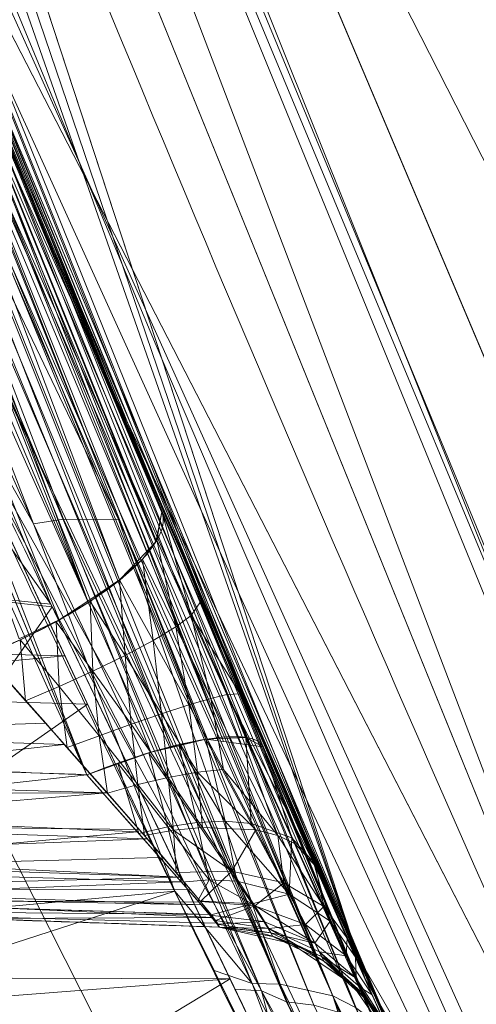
# Model space of a CAD drawing. Header units: millimetres. Extents: x -71 to 71, y -145 to 145.
# Tile 80 of 256: x -52.168 to -51.483, y -22.941 to -21.462. Entities that reach past the tile are written whole.
import ezdxf

# ---------------------------------------------------------------- set-up
doc = ezdxf.new("R2010")
doc.units = ezdxf.units.MM
doc.layers.add('1', color=7, linetype='CONTINUOUS')

msp = doc.modelspace()

# ---------------------------------------------------------------- linework, layer by layer
at = {"layer": '1', "color": 163, "linetype": 'Continuous', "lineweight": 13}
msp.add_line((-51.869, -22.825, -24.7338), (-51.869, -22.825, -23.5938), dxfattribs=at)
at = {"layer": '1', "color": 163, "linetype": 'Continuous', "lineweight": 13, "extrusion": (-5.23961e-15, 1.15648e-14, -1)}
for centre, radius in [((0, 0, 144.0046), 61.0181), ((0, 0, 124.3698), 56.3953)]:
    msp.add_circle(centre, radius, dxfattribs=at)
at = {"layer": '1', "color": 163, "linetype": 'Continuous', "lineweight": 13}
msp.add_circle((0, 0, -145), 60.4434, dxfattribs=at)
for centre, radius, start, end in [((0, 0, -142.5051), 63.5638, 189.620855, 222.27869), ((-51.8795, -23.1248, -23.5938), 0.3, 24.0245, 88)]:
    msp.add_arc(centre, radius, start, end, dxfattribs=at)
at = {"layer": '1', "color": 163, "linetype": 'Continuous', "lineweight": 13, "extrusion": (-0.373382, 0.873774, 0.311617)}
msp.add_arc((56.8, -24.0252, -7.879), 0.3, 84.5711, 180, dxfattribs=at)
at = {"layer": '1', "color": 163, "linetype": 'Continuous', "lineweight": 13, "extrusion": (-0.388858, 0.893141, 0.22603)}
msp.add_arc((56.8, -22.4242, -5.2032), 0.3, 180, 262.2087, dxfattribs=at)
at = {"layer": '1', "color": 163, "linetype": 'Continuous', "lineweight": 13, "extrusion": (-5.23961e-15, 1.15648e-14, -1)}
msp.add_arc((51.8795, -23.1248, 24.7338), 0.3, 92, 155.9755, dxfattribs=at)
at = {"layer": '1', "color": 163, "linetype": 'Continuous', "lineweight": 13}
for points, knots in [([(-56.0092, 7.4308, -40.1881), (-56.3877, 4.5783, -40.186), (-56.6408, 0.1337, -40.1852), (-56.2404, -6.0209, -40.1887), (-55.5435, -10.7162, -40.1937), (-54.419, -15.4548, -40.2011), (-52.8466, -20.1921, -40.2107), (-50.8093, -24.8841, -40.2227), (-48.2961, -29.4776, -40.237), (-45.2955, -33.9182, -40.2537), (-41.8019, -38.1419, -40.2727), (-37.8257, -42.0923, -40.294), (-33.3833, -45.7042, -40.3176), (-28.4909, -48.9101, -40.3436), (-21.4102, -52.5496, -40.3813), (-15.5377, -54.4811, -40.4131), (-11.4458, -55.3284, -40.4359)], [0, 0, 0, 0, 0.125, 0.1875, 0.25, 0.3125, 0.375, 0.4375, 0.5, 0.5625, 0.625, 0.6875, 0.75, 0.8125, 0.875, 1, 1, 1, 1]), ([(-55.7921, 7.3986, -43.1801), (-56.0246, 5.6455, -43.1785), (-56.3222, 2.1453, -43.1763), (-56.2775, -3.0831, -43.1759), (-55.7447, -8.3172, -43.1783), (-54.7209, -13.5077, -43.1836), (-53.4738, -17.706, -43.1903), (-52.2499, -20.9716, -43.197), (-51.2194, -23.3755, -43.2027), (-50.0721, -25.74, -43.209), (-48.3889, -28.8319, -43.2184), (-46.0147, -32.5492, -43.2317), (-42.7958, -36.6787, -43.2497), (-39.8059, -39.8551, -43.2666), (-37.2255, -42.2377, -43.2812), (-35.2025, -43.9372, -43.2927), (-33.1028, -45.5406, -43.3046), (-30.9384, -47.0388, -43.3168), (-28.72, -48.425, -43.3294), (-25.6796, -50.1348, -43.3467), (-22.5174, -51.6324, -43.3647), (-19.2318, -52.9145, -43.3834), (-15.8914, -54.0389, -43.4024), (-13.3418, -54.7035, -43.4169), (-11.6398, -55.0636, -43.4266)], [0, 0, 0, 0, 0.0625, 0.125, 0.1875, 0.25, 0.3125, 0.34375, 0.375, 0.40625, 0.4375, 0.5, 0.5625, 0.625, 0.65625, 0.6875, 0.71875, 0.75, 0.78125, 0.8125, 0.875, 0.90625, 0.9375, 1, 1, 1, 1]), ([(-56.5, 0, -15.8146), (-56.5, -0.9671, -15.8121), (-56.4504, -2.918, -15.8069), (-56.1409, -6.8926, -15.7966), (-55.3378, -11.96, -15.7838), (-53.6534, -18.0952, -15.7683), (-51.2166, -24.1589, -15.7529), (-48.0247, -30.0155, -15.7375), (-44.1076, -35.5264, -15.7221), (-39.5288, -40.5606, -15.7066), (-36.0978, -43.5233, -15.6964), (-34.3073, -44.8917, -15.6912)], [0, 0, 0, 0, 0.0625, 0.125, 0.25, 0.375, 0.5, 0.625, 0.75, 0.875, 1, 1, 1, 1]), ([(-56.0092, -7.4309, 18.8119), (-55.8478, -8.6476, 18.2755), (-55.5745, -10.4686, 17.471), (-55.148, -12.8883, 16.4033), (-54.7973, -14.6992, 15.6065), (-54.4155, -16.505, 14.8126), (-53.8646, -18.9044, 13.7558), (-53.0965, -21.8881, 12.4428), (-52.0459, -25.442, 10.8878), (-50.8624, -28.9656, 9.3596), (-49.5429, -32.4562, 7.8667), (-48.5682, -34.7571, 6.9), (-48.0558, -35.9, 6.425)], [0, 0, 0, 0, 0.125, 0.1875, 0.25, 0.3125, 0.375, 0.5, 0.625, 0.75, 0.875, 1, 1, 1, 1]), ([(-47.4684, -30.6431, -0.8061), (-48.0596, -29.7273, -0.0572), (-49.1784, -27.8781, 1.469), (-50.672, -25.0586, 3.8294), (-51.7679, -22.6769, 5.845), (-52.5582, -20.7531, 7.4796), (-53.1083, -19.3018, 8.7151), (-53.6158, -17.8436, 9.9608), (-54.2373, -15.8872, 11.6291), (-54.9109, -13.4226, 13.7287), (-55.5552, -10.4387, 16.2642), (-55.876, -8.4348, 17.9613), (-56.0092, -7.4309, 18.8119)], [0, 0, 0, 0, 0.125, 0.25, 0.375, 0.4375, 0.5, 0.5625, 0.625, 0.75, 0.875, 1, 1, 1, 1]), ([(-52.6673, -20.4486, -29.5908), (-52.6686, -20.4451, -29.5878), (-52.6715, -20.4378, -29.582), (-52.6772, -20.4229, -29.571), (-52.6876, -20.3962, -29.5528), (-52.7089, -20.3411, -29.5191), (-52.7524, -20.2284, -29.457), (-52.8402, -19.9988, -29.3413), (-52.9654, -19.6659, -29.186), (-53.1135, -19.2629, -29.0054), (-53.2592, -18.8569, -28.8295), (-53.4013, -18.4512, -28.6507), (-53.5388, -18.049, -28.4604), (-53.6576, -17.6925, -28.278), (-53.7418, -17.4347, -28.127), (-53.7951, -17.2697, -28.02), (-53.8466, -17.1089, -27.9057), (-53.92, -16.8769, -27.7113), (-54.0047, -16.6042, -27.4053), (-54.0641, -16.4093, -27.073), (-54.0999, -16.291, -26.7875), (-54.1207, -16.2218, -26.5658), (-54.1361, -16.1703, -26.339), (-54.15, -16.1238, -26.0319), (-54.154, -16.1101, -25.6429), (-54.136, -16.1706, -25.1802), (-54.0974, -16.2992, -24.7324), (-54.0391, -16.4919, -24.3104), (-53.9326, -16.8378, -23.8031), (-53.7469, -17.425, -23.3116), (-53.5182, -18.1124, -23.0185), (-53.3208, -18.6823, -22.8696), (-53.1668, -19.1157, -22.7941), (-53.0081, -19.551, -22.7458), (-52.7908, -20.132, -22.7122), (-52.5097, -20.8565, -22.7274), (-52.1603, -21.7145, -22.8305), (-51.9211, -22.2758, -22.9495), (-51.8004, -22.553, -23.02)], [0, 0, 0, 0, 0.000977, 0.001953, 0.003906, 0.007812, 0.015625, 0.03125, 0.0625, 0.09375, 0.125, 0.15625, 0.1875, 0.21875, 0.240234, 0.25, 0.259766, 0.28125, 0.3125, 0.34375, 0.359375, 0.375, 0.390625, 0.40625, 0.4375, 0.46875, 0.5, 0.53125, 0.5625, 0.625, 0.6875, 0.71875, 0.75, 0.78125, 0.8125, 0.875, 0.9375, 1, 1, 1, 1]), ([(-52.0677, -22.5961, -23.3095), (-52.3502, -21.9694, -23.1513), (-52.7398, -21.06, -23.0369), (-53.1964, -19.915, -23.0231), (-53.5037, -19.1063, -23.0998), (-53.7763, -18.3534, -23.2843), (-54.0067, -17.6887, -23.5952), (-54.1592, -17.2329, -23.9598), (-54.2523, -16.951, -24.3033), (-54.3073, -16.7841, -24.5779), (-54.3476, -16.663, -24.8606), (-54.3848, -16.5535, -25.2452), (-54.4039, -16.5042, -25.6999), (-54.4002, -16.5274, -26.2065), (-54.37, -16.6332, -26.6416), (-54.3194, -16.799, -27.0018), (-54.2591, -16.9883, -27.2775), (-54.1949, -17.1819, -27.4902), (-54.1548, -17.2956, -27.5919), (-54.136, -17.348, -27.6357)], [0, 0, 0, 0, 0.125, 0.1875, 0.25, 0.3125, 0.375, 0.4375, 0.46875, 0.5, 0.53125, 0.5625, 0.625, 0.6875, 0.75, 0.8125, 0.875, 0.9375, 1, 1, 1, 1]), ([(-51.9526, -22.2004, -25.2842), (-52.0812, -21.8996, -25.1763), (-52.2745, -21.4366, -25.042), (-52.5289, -20.8032, -24.9416), (-52.6858, -20.4021, -24.9168), (-52.8094, -20.0798, -24.9213), (-52.9006, -19.8385, -24.942), (-52.9749, -19.6391, -24.9796), (-53.0248, -19.504, -25.0253), (-53.0521, -19.4295, -25.0591), (-53.0784, -19.3578, -25.0993), (-53.1092, -19.2733, -25.1592), (-53.1338, -19.2054, -25.2422), (-53.1427, -19.1806, -25.3256), (-53.1421, -19.1823, -25.4131), (-53.1312, -19.2126, -25.4832), (-53.1198, -19.2439, -25.5321), (-53.116, -19.2545, -25.5472), (-53.114, -19.26, -25.5546), (-53.1128, -19.2631, -25.5589), (-53.1099, -19.2713, -25.5692), (-53.104, -19.2875, -25.5844), (-53.0861, -19.3366, -25.6225), (-53.0442, -19.4514, -25.6915), (-52.9499, -19.7073, -25.8207), (-52.8112, -20.0761, -25.9956), (-52.6116, -20.5941, -26.2327), (-52.4345, -21.0398, -26.4266), (-52.2523, -21.4869, -26.6125), (-52.0996, -21.8549, -26.7776), (-51.9196, -22.279, -27.0133), (-51.7598, -22.6469, -27.2686), (-51.6509, -22.8934, -27.4841), (-51.5736, -23.067, -27.6596), (-51.513, -23.2019, -27.817), (-51.4279, -23.3901, -28.0939), (-51.3458, -23.5695, -28.4806), (-51.2938, -23.6824, -28.9851), (-51.2772, -23.718, -29.6762), (-51.3254, -23.6143, -30.3677), (-51.4553, -23.3299, -30.9859), (-51.5868, -23.0381, -31.3961), (-51.7436, -22.6842, -31.7413), (-51.9751, -22.1512, -32.1176), (-52.2893, -21.4036, -32.4275), (-52.6051, -20.6129, -32.5783), (-52.8514, -19.9707, -32.6321), (-52.972, -19.6475, -32.64), (-53.0315, -19.4857, -32.6399)], [0, 0, 0, 0, 0.0625, 0.09375, 0.125, 0.140625, 0.15625, 0.171875, 0.179688, 0.183594, 0.1875, 0.195312, 0.203125, 0.207031, 0.210938, 0.21875, 0.220703, 0.22168, 0.222168, 0.222412, 0.222656, 0.224609, 0.226562, 0.234375, 0.25, 0.28125, 0.3125, 0.359375, 0.375, 0.40625, 0.4375, 0.46875, 0.492188, 0.5, 0.515625, 0.53125, 0.5625, 0.59375, 0.625, 0.6875, 0.71875, 0.75, 0.78125, 0.8125, 0.875, 0.9375, 0.96875, 1, 1, 1, 1]), ([(-53.3044, -19.586, -32.3402), (-53.2152, -19.8213, -32.3403), (-53.0324, -20.2907, -32.323), (-52.7478, -20.9836, -32.228), (-52.4555, -21.6589, -32.0444), (-52.1656, -22.2918, -31.7484), (-51.8956, -22.8567, -31.3152), (-51.6838, -23.285, -30.7176), (-51.5843, -23.4716, -30.1163), (-51.5531, -23.5238, -29.6157), (-51.5508, -23.5245, -29.1118), (-51.6108, -23.4062, -28.4869), (-51.7985, -23.0165, -27.8485), (-52.0237, -22.5436, -27.4899), (-52.1903, -22.1971, -27.275), (-52.2874, -21.9956, -27.16), (-52.3492, -21.8686, -27.0908), (-52.397, -21.7656, -27.0366), (-52.4424, -21.6614, -26.9827), (-52.5212, -21.4776, -26.8905), (-52.6313, -21.2115, -26.7637), (-52.7617, -20.8881, -26.6191), (-52.8904, -20.5618, -26.4796), (-53.0167, -20.2348, -26.3394), (-53.139, -19.9084, -26.1944), (-53.2371, -19.6373, -26.0685), (-53.3019, -19.4492, -25.9739), (-53.3322, -19.3565, -25.9227), (-53.3462, -19.311, -25.895), (-53.3536, -19.2854, -25.8783), (-53.3568, -19.2728, -25.8695), (-53.3583, -19.2665, -25.865)], [0, 0, 0, 0, 0.0625, 0.125, 0.1875, 0.25, 0.3125, 0.375, 0.4375, 0.46875, 0.5, 0.5625, 0.625, 0.6875, 0.71875, 0.734375, 0.75, 0.757812, 0.765625, 0.78125, 0.8125, 0.84375, 0.875, 0.90625, 0.9375, 0.96875, 0.984375, 0.992188, 0.996094, 0.998047, 1, 1, 1, 1]), ([(-51.6028, -23.0015, -24.7338), (-51.6028, -23.0015, -24.7588), (-51.604, -22.9988, -24.8088), (-51.6117, -22.9815, -24.9072), (-51.6324, -22.9348, -25.0231), (-51.6727, -22.8441, -25.1368), (-51.7222, -22.7318, -25.2248), (-51.7768, -22.6073, -25.2898), (-51.8354, -22.4726, -25.3244), (-51.8952, -22.3342, -25.3224), (-51.9339, -22.244, -25.2998), (-51.9526, -22.2004, -25.2842)], [0, 0, 0, 0, 0.0625, 0.125, 0.25, 0.375, 0.5, 0.625, 0.75, 0.875, 1, 1, 1, 1]), ([(-52.5995, -22.7995, -24.6981), (-52.4709, -22.804, -24.7044), (-52.3423, -22.8085, -24.7107), (-52.0988, -22.817, -24.7226), (-51.9839, -22.821, -24.7282), (-51.869, -22.825, -24.7338)], [0, 0, 0, 0, 0.528204, 0.528204, 1, 1, 1, 1]), ([(-51.869, -22.825, -23.5938), (-51.9892, -22.8208, -23.597), (-52.1094, -22.8166, -23.6002), (-52.3529, -22.8081, -23.6067), (-52.4762, -22.8038, -23.61), (-52.5995, -22.7995, -23.6133)], [0, 0, 0, 0, 0.49357, 0.49357, 1, 1, 1, 1])]:
    msp.add_open_spline(points, degree=3, knots=knots, dxfattribs=at)
for points in [[(-51.869, -22.825, -24.7338), (-51.8582, -22.8254, -24.9564), (-52.0618, -22.5944, -25.067), (-52.2206, -22.4162, -25.0004)], [(-51.6055, -23.0027, -23.5938), (-51.6055, -23.0027, -23.3088), (-51.6967, -22.7984, -23.0821), (-51.8031, -22.5541, -23.02)], [(-52.5995, -22.577, -23.3236), (-52.4222, -22.5833, -23.3189), (-52.245, -22.5897, -23.3142), (-52.0677, -22.5961, -23.3095)], [(-52.0677, -22.5961, -23.3095), (-51.9573, -22.721, -23.3391), (-51.8652, -22.8251, -23.4511), (-51.869, -22.825, -23.5938)]]:
    msp.add_open_spline(points, degree=3, dxfattribs=at)
for points in [[(24.5845, 55.2178, -145), (-35.5277, -48.8997, -145), (-52.3455, -30.2217, -145), (-60.1123, -6.3181, -145)], [(-47.9543, -21.7437, 47.4676), (-50.9644, -6.0046, 46.0539), (-54.1788, -12.6028, 38.5902)], [(-63.4043, -20.4244, -124.5481), (-48.8398, -28.1976, -124.3698), (-55.5385, -9.7929, -124.3698)], [(-55.1835, -12.1254, -15.7834), (-51.65, -22.9025, -15.7561), (-54.9059, -13.3262, -0.5969)], [(-49.215, -27.3, -43.2138), (-53.8662, -16.3097, -43.1882), (-51.3852, -12.1617, -59.4503)], [(-54.1749, -21.2569, 31.5), (-52.0805, -24.991, 39.9503), (-54.1788, -12.6028, 38.5902)], [(-54.1788, -12.6028, 38.5902), (-52.0805, -24.991, 39.9503), (-47.9543, -21.7437, 47.4676)], [(-53.0979, -19.3042, -22.7745), (-51.65, -22.9025, -15.7561), (-54.8402, -13.1727, -15.7807)], [(-54.6599, -14.302, 0.0529), (-54.9059, -13.3262, -0.5969), (-51.65, -22.9025, -15.7561)], [(-51.65, -22.9025, -15.7561), (-50.2314, -25.3567, -15.7495), (-54.6599, -14.302, 0.0529)], [(-50.2314, -25.3567, -15.7495), (-54.4807, -14.97, 1.056), (-54.6599, -14.302, 0.0529)], [(-50.1853, -25.363, 3.6173), (-54.4176, -15.198, 2.2105), (-54.4807, -14.97, 1.056)], [(-54.4807, -14.97, 1.056), (-50.2314, -25.3567, -15.7495), (-50.1853, -25.363, 3.6173)], [(-54.4176, -15.198, 3.3684), (-50.1853, -25.363, 3.6173), (-52.5281, -20.8098, 7.4317)], [(-54.4176, -15.198, 3.3684), (-54.4176, -15.198, 2.2105), (-50.1853, -25.363, 3.6173)], [(-51.0743, -23.6346, -40.2209), (-54.2287, -15.8573, -40.2022), (-53.8662, -16.3097, -43.1882)], [(-52.8664, -19.9287, -32.6295), (-54.2287, -15.8573, -40.2022), (-49.962, -26.3771, -40.2275)], [(-53.8662, -16.3097, -43.1882), (-50.8214, -23.5042, -43.205), (-51.0743, -23.6346, -40.2209)], [(-43.7933, -31.8177, -123.8834), (-51.4822, -16.7276, -123.8834), (-53.6351, -17.4271, -124.3698), (-45.6247, -33.1483, -124.3698)], [(-45.3453, -40.829, -144.0046), (-58.0316, -18.8556, -144.0046), (-57.4851, -18.678, -145), (-44.9182, -40.4445, -145)], [(-53.0979, -19.3042, -22.7745), (-51.8004, -22.553, -23.02), (-51.65, -22.9025, -15.7561)], [(-51.7678, -22.9372, -27.8068), (-53.1565, -19.5858, -26.0194), (-53.196, -19.6165, -26.0397)], [(-53.1115, -19.5826, -25.9917), (-53.1565, -19.5858, -26.0194), (-51.7678, -22.9372, -27.8068)], [(-53.0706, -19.5843, -25.957), (-53.1115, -19.5826, -25.9917), (-51.7266, -22.9422, -27.7845)], [(-51.7678, -22.9372, -27.8068), (-51.7266, -22.9422, -27.7845), (-53.1115, -19.5826, -25.9917)], [(-53.0357, -19.591, -25.9167), (-53.0706, -19.5843, -25.957), (-51.6884, -22.9529, -27.7582)], [(-51.7266, -22.9422, -27.7845), (-51.6884, -22.9529, -27.7582), (-53.0706, -19.5843, -25.957)], [(-51.6545, -22.9688, -27.7286), (-53.0084, -19.6022, -25.8728), (-53.0357, -19.591, -25.9167)], [(-51.6884, -22.9529, -27.7582), (-51.6545, -22.9688, -27.7286), (-53.0357, -19.591, -25.9167)], [(-52.5338, -20.7888, -26.3165), (-53.0084, -19.6022, -25.8728), (-51.6263, -22.9893, -27.6971)], [(-51.6545, -22.9688, -27.7286), (-51.6263, -22.9893, -27.6971), (-53.0084, -19.6022, -25.8728)], [(-51.8053, -22.9207, -27.8417), (-53.196, -19.6165, -26.0397), (-53.0862, -20.0489, -26.2566)], [(-53.196, -19.6165, -26.0397), (-51.8053, -22.9207, -27.8417), (-51.7678, -22.9372, -27.8068)], [(-52.5995, -22.577, -23.3236), (-52.0677, -22.5961, -23.3095), (-53.2306, -19.7768, -23.1299)], [(-51.8031, -22.5541, -23.02), (-52.8967, -19.8091, -22.8126), (-52.9205, -19.8272, -22.8239)], [(-52.9205, -19.8272, -22.8239), (-52.9528, -19.8423, -22.8942), (-51.8623, -22.5463, -23.1528)], [(-52.9205, -19.8272, -22.8239), (-51.8357, -22.5498, -23.0931), (-51.8031, -22.5541, -23.02)], [(-51.8623, -22.5463, -23.1528), (-51.8357, -22.5498, -23.0931), (-52.9205, -19.8272, -22.8239)], [(-52.9528, -19.8423, -22.8942), (-52.9915, -19.8585, -22.9478), (-51.8887, -22.5428, -23.2121)], [(-51.8887, -22.5428, -23.2121), (-51.8623, -22.5463, -23.1528), (-52.9528, -19.8423, -22.8942)], [(-52.9915, -19.8585, -22.9478), (-53.0395, -19.8784, -22.9922), (-51.9404, -22.555, -23.2528)], [(-51.9404, -22.555, -23.2528), (-51.8887, -22.5428, -23.2121), (-52.9915, -19.8585, -22.9478)], [(-52.3285, -21.9244, -23.2577), (-51.9714, -22.5623, -23.2772), (-53.0395, -19.8784, -22.9922)], [(-51.9714, -22.5623, -23.2772), (-51.9404, -22.555, -23.2528), (-53.0395, -19.8784, -22.9922)], [(-52.8664, -19.9287, -32.6295), (-52.034, -22.009, -32.1587), (-52.3251, -21.3618, -32.2964)], [(-49.962, -26.3771, -40.2275), (-52.034, -22.009, -32.1587), (-52.8664, -19.9287, -32.6295)], [(-52.1216, -22.3401, -27.3644), (-53.0862, -20.0489, -26.2566), (-53.4893, -20.4141, -26.4371)], [(-51.8053, -22.9207, -27.8417), (-53.0862, -20.0489, -26.2566), (-52.1216, -22.3401, -27.3644)], [(-52.2479, -21.4965, -25.8004), (-51.9526, -22.2004, -25.2842), (-52.7489, -20.2374, -24.9199)], [(-52.727, -20.3571, -24.8118), (-52.7059, -20.3437, -24.9396), (-51.9552, -22.2015, -25.2842)], [(-51.9639, -22.2464, -25.1689), (-52.7517, -20.3674, -24.759), (-52.727, -20.3571, -24.8118)], [(-52.727, -20.3571, -24.8118), (-51.9635, -22.2444, -25.174), (-51.9639, -22.2464, -25.1689)], [(-51.9552, -22.2015, -25.2842), (-51.9635, -22.2444, -25.174), (-52.727, -20.3571, -24.8118)], [(-52.0183, -22.3037, -25.0733), (-52.7864, -20.3815, -24.7116), (-52.7517, -20.3674, -24.759)], [(-52.7517, -20.3674, -24.759), (-51.9895, -22.2734, -25.1239), (-52.0183, -22.3037, -25.0733)], [(-51.9639, -22.2464, -25.1689), (-51.9895, -22.2734, -25.1239), (-52.7517, -20.3674, -24.759)], [(-52.0663, -22.3355, -25.0418), (-52.8293, -20.3986, -24.6726), (-52.7864, -20.3815, -24.7116)], [(-52.7864, -20.3815, -24.7116), (-52.0183, -22.3037, -25.0733), (-52.0663, -22.3355, -25.0418)], [(-52.8789, -20.4177, -24.6552), (-52.8293, -20.3986, -24.6726), (-52.0663, -22.3355, -25.0418)], [(-53.4893, -20.4141, -26.4371), (-52.7547, -22.2747, -27.4947), (-52.1216, -22.3401, -27.3644)], [(-52.8789, -20.4177, -24.6552), (-52.109, -22.3637, -25.0137), (-52.1691, -22.392, -25.0065)], [(-52.0663, -22.3355, -25.0418), (-52.109, -22.3637, -25.0137), (-52.8789, -20.4177, -24.6552)], [(-63.4043, -20.4244, -124.5481), (-66.1296, -38.5005, -124.7258), (-48.8398, -28.1976, -124.3698)], [(-52.8964, -21.2985, 11.4974), (-52.851, -20.6262, 10.5639), (-46.9994, -32.9692, 3.0912)], [(-46.9994, -32.9692, 3.0912), (-52.851, -20.6262, 10.5639), (-52.5281, -20.8098, 7.4317)], [(-51.6263, -22.9893, -27.6971), (-51.5863, -23.038, -27.6345), (-52.5338, -20.7888, -26.3165)], [(-52.2479, -21.4965, -25.8004), (-52.5338, -20.7888, -26.3165), (-51.5841, -23.0434, -27.6377)], [(-52.5281, -20.8098, 7.4317), (-47.4684, -30.6431, -0.8061), (-46.9994, -32.9692, 3.0912)], [(-54.1749, -21.2569, 31.5), (-53.2926, -27.907, 31.5), (-52.0805, -24.991, 39.9503)], [(-52.5084, -23.8573, 11.5818), (-52.8964, -21.2985, 11.4974), (-47.5325, -34.4482, 4.7736)], [(-46.9994, -32.9692, 3.0912), (-47.5325, -34.4482, 4.7736), (-52.8964, -21.2985, 11.4974)], [(-52.4268, -21.3649, -32.168), (-52.3889, -21.3597, -32.2017), (-52.02, -22.2127, -31.8493)], [(-51.6982, -22.9283, -31.2766), (-52.3889, -21.3597, -32.2017), (-52.3456, -21.3835, -32.2377)], [(-51.6982, -22.9283, -31.2766), (-52.02, -22.2127, -31.8493), (-52.3889, -21.3597, -32.2017)], [(-52.3456, -21.3835, -32.2377), (-52.3251, -21.3618, -32.2964), (-51.6359, -22.967, -31.3346)], [(-51.6359, -22.967, -31.3346), (-52.3251, -21.3618, -32.2964), (-52.034, -22.009, -32.1587)], [(-52.1475, -22.2194, -31.7689), (-52.5192, -21.388, -32.1191), (-52.4721, -21.3747, -32.139)], [(-52.1027, -22.2124, -31.789), (-52.4721, -21.3747, -32.139), (-52.4268, -21.3649, -32.168)], [(-52.4721, -21.3747, -32.139), (-52.1027, -22.2124, -31.789), (-52.1475, -22.2194, -31.7689)], [(-52.4268, -21.3649, -32.168), (-52.02, -22.2127, -31.8493), (-52.1027, -22.2124, -31.789)], [(-52.5192, -21.388, -32.1191), (-52.1475, -22.2194, -31.7689), (-52.409, -21.7571, -31.9853)], [(-51.6359, -22.967, -31.3346), (-51.6643, -22.9454, -31.3047), (-52.3456, -21.3835, -32.2377)], [(-52.3456, -21.3835, -32.2377), (-51.6643, -22.9454, -31.3047), (-51.6982, -22.9283, -31.2766)], [(-51.9526, -22.2004, -25.2842), (-52.2479, -21.4965, -25.8004), (-51.5841, -23.0434, -27.6377)], [(-46.5284, -35.9, 46.9544), (-47.9543, -21.7437, 47.4676), (-52.0805, -24.991, 39.9503)], [(-52.409, -21.7571, -31.9853), (-52.1007, -22.4174, -31.572), (-52.713, -22.4022, -31.5557)], [(-51.9356, -22.7709, -31.3508), (-52.409, -21.7571, -31.9853), (-52.1475, -22.2194, -31.7689)], [(-52.3285, -21.9244, -23.2577), (-52.3424, -21.9302, -23.2671), (-52.0677, -22.5961, -23.3095)], [(-52.0677, -22.5961, -23.3095), (-51.9938, -22.5702, -23.2847), (-52.3285, -21.9244, -23.2577)], [(-52.3285, -21.9244, -23.2577), (-51.9938, -22.5702, -23.2847), (-51.9714, -22.5623, -23.2772)], [(-52.034, -22.009, -32.1587), (-51.5953, -23.0182, -31.3949), (-51.6359, -22.967, -31.3346)], [(-51.594, -23.0212, -31.3926), (-52.034, -22.009, -32.1587), (-49.962, -26.3771, -40.2275)], [(-59.5749, -22.1627, -142.5051), (-48.4853, -41.1039, -142.5051), (-49.4678, -41.9368, -142.4826)], [(-49.4678, -41.9368, -142.4826), (-52.586, -41.8575, -142.4414), (-59.5749, -22.1627, -142.5051)], [(-51.9112, -22.3572, -25.2047), (-51.9625, -22.244, -25.1738), (-51.9552, -22.2015, -25.2842)], [(-51.9552, -22.2015, -25.2842), (-51.8972, -22.3364, -25.3148), (-51.9112, -22.3572, -25.2047)], [(-51.5841, -23.0434, -27.6377), (-51.8745, -22.3822, -25.3214), (-51.9526, -22.2004, -25.2842)], [(-51.8195, -22.9097, -31.2131), (-52.1475, -22.2194, -31.7689), (-52.1027, -22.2124, -31.789)], [(-52.1475, -22.2194, -31.7689), (-51.8195, -22.9097, -31.2131), (-51.9356, -22.7709, -31.3508)], [(-52.1027, -22.2124, -31.789), (-51.7773, -22.9104, -31.2301), (-51.8195, -22.9097, -31.2131)], [(-51.7773, -22.9104, -31.2301), (-52.1027, -22.2124, -31.789), (-52.02, -22.2127, -31.8493)], [(-52.02, -22.2127, -31.8493), (-51.6982, -22.9283, -31.2766), (-51.7773, -22.9104, -31.2301)], [(-51.9342, -22.374, -25.1513), (-51.9842, -22.2724, -25.1203), (-51.9625, -22.244, -25.1738)], [(-51.9625, -22.244, -25.1738), (-51.9112, -22.3572, -25.2047), (-51.9342, -22.374, -25.1513)], [(-52.7547, -22.2747, -27.4947), (-52.1198, -22.344, -27.3678), (-52.1216, -22.3401, -27.3644)], [(-52.1198, -22.344, -27.3678), (-52.7547, -22.2747, -27.4947), (-52.5075, -22.9008, -27.8505)], [(-51.9678, -22.3943, -25.1037), (-52.0183, -22.3037, -25.0733), (-51.9842, -22.2724, -25.1203)], [(-51.9842, -22.2724, -25.1203), (-51.9342, -22.374, -25.1513), (-51.9678, -22.3943, -25.1037)], [(-52.8403, -22.2999, 12.2673), (-51.0674, -35.9013, 12.2673), (-51.3194, -35.9014, 12.7562)], [(-51.0674, -35.9013, 12.2673), (-52.8403, -22.2999, 12.2673), (-52.5084, -23.8573, 11.5818)], [(-52.8403, -22.2999, 12.2673), (-51.3194, -35.9014, 12.7562), (-52.2322, -35.9, 18.7789)], [(-52.0102, -22.417, -25.0651), (-52.0626, -22.3358, -25.0365), (-52.0183, -22.3037, -25.0733)], [(-52.0183, -22.3037, -25.0733), (-51.9678, -22.3943, -25.1037), (-52.0102, -22.417, -25.0651)], [(-52.0584, -22.4406, -25.0376), (-52.1137, -22.3663, -25.0121), (-52.0626, -22.3358, -25.0365)], [(-52.0626, -22.3358, -25.0365), (-52.0102, -22.417, -25.0651), (-52.0584, -22.4406, -25.0376)], [(-51.9112, -22.3572, -25.2047), (-51.8972, -22.3364, -25.3148), (-51.8375, -22.4744, -25.3135)], [(-52.5075, -22.9008, -27.8505), (-51.8525, -22.9027, -27.8503), (-52.1198, -22.344, -27.3678)], [(-52.1216, -22.3401, -27.3644), (-51.8452, -22.918, -27.8636), (-51.8053, -22.9207, -27.8417)], [(-52.1092, -22.4637, -25.0219), (-52.1676, -22.3935, -25.0005), (-52.1137, -22.3663, -25.0121)], [(-52.1137, -22.3663, -25.0121), (-52.0584, -22.4406, -25.0376), (-52.1092, -22.4637, -25.0219)], [(-51.8815, -22.4816, -25.1569), (-51.9342, -22.374, -25.1513), (-51.9112, -22.3572, -25.2047)], [(-51.9112, -22.3572, -25.2047), (-51.8574, -22.4755, -25.2079), (-51.8815, -22.4816, -25.1569)], [(-51.8375, -22.4744, -25.3135), (-51.8574, -22.4755, -25.2079), (-51.9112, -22.3572, -25.2047)], [(-51.9147, -22.4914, -25.1109), (-51.9678, -22.3943, -25.1037), (-51.9342, -22.374, -25.1513)], [(-51.9342, -22.374, -25.1513), (-51.8815, -22.4816, -25.1569), (-51.9147, -22.4914, -25.1109)], [(-51.5841, -23.0434, -27.6377), (-51.7702, -22.6221, -25.2782), (-51.8745, -22.3822, -25.3214)], [(-52.1595, -22.4849, -25.0172), (-52.2206, -22.4162, -25.0004), (-52.1676, -22.3935, -25.0005)], [(-52.1676, -22.3935, -25.0005), (-52.1092, -22.4637, -25.0219), (-52.1595, -22.4849, -25.0172)], [(-51.9554, -22.5046, -25.0728), (-52.0102, -22.417, -25.0651), (-51.9678, -22.3943, -25.1037)], [(-51.9678, -22.3943, -25.1037), (-51.9147, -22.4914, -25.1109), (-51.9554, -22.5046, -25.0728)], [(-52.6861, -22.4728, -31.5069), (-52.713, -22.4022, -31.5557), (-52.1007, -22.4174, -31.572)], [(-52.1007, -22.4174, -31.572), (-52.0666, -22.4904, -31.5264), (-52.6861, -22.4728, -31.5069)], [(-52.2206, -22.4162, -25.0004), (-52.1293, -22.5189, -25.0196), (-52.6037, -22.5343, -24.975)], [(-52.0012, -22.5203, -25.0443), (-52.0584, -22.4406, -25.0376), (-52.0102, -22.417, -25.0651)], [(-52.0102, -22.417, -25.0651), (-51.9554, -22.5046, -25.0728), (-52.0012, -22.5203, -25.0443)], [(-52.0493, -22.5376, -25.0262), (-52.1092, -22.4637, -25.0219), (-52.0584, -22.4406, -25.0376)], [(-52.0584, -22.4406, -25.0376), (-52.0012, -22.5203, -25.0443), (-52.0493, -22.5376, -25.0262)], [(-52.5507, -22.8275, -31.2616), (-52.6861, -22.4728, -31.5069), (-52.0666, -22.4904, -31.5264)], [(-52.0972, -22.5553, -25.0181), (-52.1595, -22.4849, -25.0172), (-52.1092, -22.4637, -25.0219)], [(-52.1092, -22.4637, -25.0219), (-52.0493, -22.5376, -25.0262), (-52.0972, -22.5553, -25.0181)], [(-51.8624, -22.5883, -25.0966), (-51.9147, -22.4914, -25.1109), (-51.8815, -22.4816, -25.1569)], [(-51.7811, -22.6876, -25.0988), (-51.8815, -22.4816, -25.1569), (-51.8574, -22.4755, -25.2079)], [(-51.8624, -22.5883, -25.0966), (-51.8815, -22.4816, -25.1569), (-51.7811, -22.6876, -25.0988)], [(-51.8574, -22.4755, -25.2079), (-51.8375, -22.4744, -25.3135), (-51.7243, -22.7333, -25.2225)], [(-51.7243, -22.7333, -25.2225), (-51.7549, -22.7, -25.1389), (-51.8574, -22.4755, -25.2079)], [(-51.8574, -22.4755, -25.2079), (-51.7549, -22.7, -25.1389), (-51.7811, -22.6876, -25.0988)], [(-52.0666, -22.4904, -31.5264), (-51.9356, -22.7709, -31.3508), (-52.5507, -22.8275, -31.2616)], [(-51.9017, -22.5924, -25.0609), (-51.9554, -22.5046, -25.0728), (-51.9147, -22.4914, -25.1109)], [(-51.9147, -22.4914, -25.1109), (-51.8624, -22.5883, -25.0966), (-51.9017, -22.5924, -25.0609)], [(-51.9453, -22.6002, -25.0333), (-52.0012, -22.5203, -25.0443), (-51.9554, -22.5046, -25.0728)], [(-51.9554, -22.5046, -25.0728), (-51.9017, -22.5924, -25.0609), (-51.9453, -22.6002, -25.0333)], [(-52.1293, -22.5189, -25.0196), (-52.1014, -22.5508, -25.0118), (-52.6037, -22.5343, -24.975)], [(-51.9911, -22.6109, -25.0143), (-52.0493, -22.5376, -25.0262), (-52.0012, -22.5203, -25.0443)], [(-52.0012, -22.5203, -25.0443), (-51.9453, -22.6002, -25.0333), (-51.9911, -22.6109, -25.0143)], [(-52.606, -22.6067, -24.9711), (-52.6037, -22.5343, -24.975), (-52.1014, -22.5508, -25.0118)], [(-52.0367, -22.624, -25.004), (-52.0972, -22.5553, -25.0181), (-52.0493, -22.5376, -25.0262)], [(-52.0493, -22.5376, -25.0262), (-51.9911, -22.6109, -25.0143), (-52.0367, -22.624, -25.004)], [(-51.8887, -22.5428, -23.2121), (-51.9294, -22.551, -23.2497), (-51.8597, -22.6658, -23.2873)], [(-51.8287, -22.5401, -23.1193), (-51.8887, -22.5428, -23.2121), (-51.8208, -22.6692, -23.255)], [(-51.8597, -22.6658, -23.2873), (-51.8208, -22.6692, -23.255), (-51.8887, -22.5428, -23.2121)], [(-51.8031, -22.5541, -23.02), (-51.8287, -22.5401, -23.1193), (-51.7599, -22.6907, -23.1779)], [(-51.8208, -22.6692, -23.255), (-51.7599, -22.6907, -23.1779), (-51.8287, -22.5401, -23.1193)], [(-52.1014, -22.5508, -25.0118), (-52.0375, -22.6234, -24.9941), (-52.606, -22.6067, -24.9711)], [(-51.9294, -22.551, -23.2497), (-51.9744, -22.5632, -23.2788), (-51.902, -22.6676, -23.3137)], [(-51.902, -22.6676, -23.3137), (-51.8597, -22.6658, -23.2873), (-51.9294, -22.551, -23.2497)], [(-51.7599, -22.6907, -23.1779), (-51.7274, -22.7273, -23.0958), (-51.8031, -22.5541, -23.02)], [(-51.65, -22.9025, -15.7561), (-51.8004, -22.553, -23.02), (-51.6796, -22.8358, -23.1848)], [(-51.9744, -22.5632, -23.2788), (-52.0213, -22.5786, -23.2987), (-51.946, -22.6741, -23.3334)], [(-51.946, -22.6741, -23.3334), (-51.902, -22.6676, -23.3137), (-51.9744, -22.5632, -23.2788)], [(-52.0677, -22.5961, -23.3095), (-52.5995, -22.577, -23.3236), (-52.6008, -22.6549, -23.3757)], [(-52.0213, -22.5786, -23.2987), (-52.0677, -22.5961, -23.3095), (-51.9895, -22.6846, -23.3464)], [(-51.9895, -22.6846, -23.3464), (-51.946, -22.6741, -23.3334), (-52.0213, -22.5786, -23.2987)], [(-51.9017, -22.5924, -25.0609), (-51.8624, -22.5883, -25.0966), (-51.8139, -22.6791, -25.0621)], [(-51.7811, -22.6876, -25.0988), (-51.8139, -22.6791, -25.0621), (-51.8624, -22.5883, -25.0966)], [(-52.6008, -22.6549, -23.3757), (-51.9918, -22.6821, -23.353), (-52.0677, -22.5961, -23.3095)], [(-51.9375, -22.6796, -24.987), (-51.9911, -22.6109, -25.0143), (-51.9453, -22.6002, -25.0333)], [(-51.8939, -22.6752, -25.0054), (-51.9453, -22.6002, -25.0333), (-51.9017, -22.5924, -25.0609)], [(-51.9453, -22.6002, -25.0333), (-51.8939, -22.6752, -25.0054), (-51.9375, -22.6796, -24.987)], [(-51.8139, -22.6791, -25.0621), (-51.8939, -22.6752, -25.0054), (-51.9017, -22.5924, -25.0609)], [(-52.6066, -22.6252, -24.9701), (-52.606, -22.6067, -24.9711), (-52.0375, -22.6234, -24.9941)], [(-51.9812, -22.6876, -24.9756), (-52.0367, -22.624, -25.004), (-51.9911, -22.6109, -25.0143)], [(-51.9911, -22.6109, -25.0143), (-51.9375, -22.6796, -24.987), (-51.9812, -22.6876, -24.9756)], [(-52.6066, -22.6711, -24.9371), (-52.6066, -22.6252, -24.9701), (-52.0375, -22.6234, -24.9941)], [(-52.0375, -22.6234, -24.9941), (-51.9891, -22.6785, -24.9807), (-52.6066, -22.6711, -24.9371)], [(-51.6702, -22.8497, -25.1233), (-51.7702, -22.6221, -25.2782), (-51.5841, -23.0434, -27.6377)], [(-51.9918, -22.6821, -23.353), (-52.6008, -22.6549, -23.3757), (-52.6022, -22.7374, -23.4308)], [(-51.9891, -22.6785, -24.9807), (-51.9772, -22.6924, -24.969), (-52.6066, -22.6711, -24.9371)], [(-52.6066, -22.717, -24.9042), (-52.6066, -22.6711, -24.9371), (-51.9772, -22.6924, -24.969)], [(-51.946, -22.6741, -23.3334), (-51.9895, -22.6846, -23.3464), (-51.9255, -22.7574, -23.4092)], [(-51.9337, -22.7428, -24.9335), (-51.9812, -22.6876, -24.9756), (-51.9375, -22.6796, -24.987)], [(-51.902, -22.6676, -23.3137), (-51.946, -22.6741, -23.3334), (-51.884, -22.754, -23.3978)], [(-51.9255, -22.7574, -23.4092), (-51.884, -22.754, -23.3978), (-51.946, -22.6741, -23.3334)], [(-51.9375, -22.6796, -24.987), (-51.8939, -22.6752, -25.0054), (-51.8497, -22.741, -24.9612)], [(-51.8497, -22.741, -24.9612), (-51.9337, -22.7428, -24.9335), (-51.9375, -22.6796, -24.987)], [(-51.8597, -22.6658, -23.2873), (-51.902, -22.6676, -23.3137), (-51.8423, -22.7557, -23.3819)], [(-51.884, -22.754, -23.3978), (-51.8423, -22.7557, -23.3819), (-51.902, -22.6676, -23.3137)], [(-51.8497, -22.741, -24.9612), (-51.8939, -22.6752, -25.0054), (-51.8139, -22.6791, -25.0621)], [(-51.7641, -22.7757, -23.338), (-51.8208, -22.6692, -23.255), (-51.8597, -22.6658, -23.2873)], [(-51.8597, -22.6658, -23.2873), (-51.8423, -22.7557, -23.3819), (-51.7641, -22.7757, -23.338)], [(-51.8139, -22.6791, -25.0621), (-51.772, -22.7583, -25.0084), (-51.8497, -22.741, -24.9612)], [(-51.7599, -22.6907, -23.1779), (-51.8208, -22.6692, -23.255), (-51.7641, -22.7757, -23.338)], [(-51.772, -22.7583, -25.0084), (-51.8139, -22.6791, -25.0621), (-51.7811, -22.6876, -25.0988)], [(-51.9772, -22.6924, -24.969), (-51.9279, -22.7498, -24.9205), (-52.6066, -22.717, -24.9042)], [(-52.6022, -22.7374, -23.4308), (-51.9579, -22.7205, -23.3724), (-51.9918, -22.6821, -23.353)], [(-51.7811, -22.6876, -25.0988), (-51.712, -22.7938, -25.0698), (-51.772, -22.7583, -25.0084)], [(-51.7811, -22.6876, -25.0988), (-51.7549, -22.7, -25.1389), (-51.712, -22.7938, -25.0698)], [(-51.7641, -22.7757, -23.338), (-51.7024, -22.816, -23.2824), (-51.7599, -22.6907, -23.1779)], [(-51.7274, -22.7273, -23.0958), (-51.7599, -22.6907, -23.1779), (-51.7024, -22.816, -23.2824)], [(-51.712, -22.7938, -25.0698), (-51.7549, -22.7, -25.1389), (-51.7243, -22.7333, -25.2225)], [(-51.9279, -22.7498, -24.9205), (-52.6062, -22.7275, -24.8878), (-52.6066, -22.717, -24.9042)], [(-52.6022, -22.7374, -23.4308), (-51.926, -22.757, -23.4159), (-51.9579, -22.7205, -23.3724)], [(-52.6046, -22.7674, -24.8256), (-52.6062, -22.7275, -24.8878), (-51.9279, -22.7498, -24.9205)], [(-51.926, -22.757, -23.4159), (-52.6022, -22.7374, -23.4308), (-52.6015, -22.7835, -23.5169)], [(-51.7024, -22.816, -23.2824), (-51.6644, -22.87, -23.2233), (-51.7274, -22.7273, -23.0958)], [(-51.7243, -22.7333, -25.2225), (-51.6767, -22.8415, -25.1361), (-51.712, -22.7938, -25.0698)], [(-51.9279, -22.7498, -24.9205), (-51.9117, -22.7687, -24.9045), (-52.6046, -22.7674, -24.8256)], [(-51.8971, -22.7863, -24.8787), (-51.9337, -22.7428, -24.9335), (-51.8497, -22.741, -24.9612)], [(-51.8497, -22.741, -24.9612), (-51.8156, -22.7931, -24.9013), (-51.8971, -22.7863, -24.8787)], [(-51.8156, -22.7931, -24.9013), (-51.8497, -22.741, -24.9612), (-51.772, -22.7583, -25.0084)], [(-52.6041, -22.778, -24.809), (-52.6046, -22.7674, -24.8256), (-51.8931, -22.7917, -24.8617)], [(-51.9117, -22.7687, -24.9045), (-51.8931, -22.7917, -24.8617), (-52.6046, -22.7674, -24.8256)], [(-52.6015, -22.7835, -23.5169), (-51.8994, -22.7875, -23.4523), (-51.926, -22.757, -23.4159)], [(-51.884, -22.754, -23.3978), (-51.9255, -22.7574, -23.4092), (-51.9011, -22.7856, -23.4489)], [(-51.884, -22.754, -23.3978), (-51.9011, -22.7856, -23.4489), (-51.8193, -22.7902, -23.4265)], [(-51.8193, -22.7902, -23.4265), (-51.8423, -22.7557, -23.3819), (-51.884, -22.754, -23.3978)], [(-51.7641, -22.7757, -23.338), (-51.8423, -22.7557, -23.3819), (-51.8193, -22.7902, -23.4265)], [(-51.772, -22.7583, -25.0084), (-51.7393, -22.821, -24.9359), (-51.8156, -22.7931, -24.9013)], [(-51.7393, -22.821, -24.9359), (-51.772, -22.7583, -25.0084), (-51.712, -22.7938, -25.0698)], [(-52.2343, -22.8122, -24.7159), (-52.6041, -22.778, -24.809), (-51.8779, -22.8103, -24.8269)], [(-51.8931, -22.7917, -24.8617), (-51.8779, -22.8103, -24.8269), (-52.6041, -22.778, -24.809)], [(-52.5019, -22.9543, -31.0564), (-52.5507, -22.8275, -31.2616), (-51.9356, -22.7709, -31.3508)], [(-51.9356, -22.7709, -31.3508), (-51.8374, -22.9697, -31.0643), (-52.5019, -22.9543, -31.0564)], [(-51.8195, -22.9097, -31.2131), (-51.8766, -22.8902, -31.1788), (-51.9356, -22.7709, -31.3508)], [(-51.7255, -22.849, -23.4529), (-51.7641, -22.7757, -23.338), (-51.8193, -22.7902, -23.4265)], [(-51.7024, -22.816, -23.2824), (-51.7641, -22.7757, -23.338), (-51.7255, -22.849, -23.4529)], [(-52.6015, -22.7835, -23.5169), (-51.8838, -22.8061, -23.5015), (-51.8994, -22.7875, -23.4523)], [(-52.6015, -22.7835, -23.5169), (-52.6015, -22.7839, -23.5196), (-51.8838, -22.8061, -23.5015)], [(-51.8838, -22.8061, -23.5015), (-52.6015, -22.7839, -23.5196), (-52.5995, -22.7995, -23.6133)], [(-51.8193, -22.7902, -23.4265), (-51.9011, -22.7856, -23.4489), (-51.8829, -22.8068, -23.4933)], [(-51.8745, -22.8148, -24.8119), (-51.8971, -22.7863, -24.8787), (-51.8156, -22.7931, -24.9013)], [(-51.8829, -22.8068, -23.4933), (-51.8021, -22.8166, -23.477), (-51.8193, -22.7902, -23.4265)], [(-51.8156, -22.7931, -24.9013), (-51.7942, -22.8272, -24.8256), (-51.8745, -22.8148, -24.8119)], [(-51.8193, -22.7902, -23.4265), (-51.8021, -22.8166, -23.477), (-51.7255, -22.849, -23.4529)], [(-51.7942, -22.8272, -24.8256), (-51.8156, -22.7931, -24.9013), (-51.7393, -22.821, -24.9359)], [(-51.712, -22.7938, -25.0698), (-51.6783, -22.8678, -24.979), (-51.7393, -22.821, -24.9359)], [(-51.6783, -22.8678, -24.979), (-51.712, -22.7938, -25.0698), (-51.6767, -22.8415, -25.1361)], [(-52.5995, -22.7995, -23.6133), (-51.8729, -22.8191, -23.5357), (-51.8838, -22.8061, -23.5015)], [(-52.5995, -22.7995, -23.6133), (-51.869, -22.825, -23.5938), (-51.8729, -22.8191, -23.5357)], [(-51.869, -22.825, -23.5938), (-52.5995, -22.7995, -23.6133), (-52.5995, -22.7995, -24.6981), (-52.2343, -22.8122, -24.7159)], [(-51.8779, -22.8103, -24.8269), (-51.869, -22.825, -24.7338), (-52.2343, -22.8122, -24.7159)], [(-52.2343, -22.8122, -24.7159), (-51.869, -22.825, -24.7338), (-51.869, -22.825, -23.5938)], [(-51.8021, -22.8166, -23.477), (-51.8829, -22.8068, -23.4933), (-51.872, -22.8203, -23.5418)], [(-51.869, -22.825, -24.7338), (-51.8745, -22.8148, -24.8119), (-51.7942, -22.8272, -24.8256)], [(-51.872, -22.8203, -23.5418), (-51.7915, -22.8333, -23.533), (-51.8021, -22.8166, -23.477)], [(-51.7915, -22.8333, -23.533), (-51.872, -22.8203, -23.5418), (-51.869, -22.825, -23.5938)], [(-51.869, -22.825, -23.5938), (-51.869, -22.825, -24.7338), (-51.7607, -22.8493, -24.7338), (-51.7607, -22.8493, -23.5938)], [(-51.869, -22.825, -23.5938), (-51.7884, -22.839, -23.5938), (-51.7915, -22.8333, -23.533)], [(-51.7942, -22.8272, -24.8256), (-51.7884, -22.839, -24.7338), (-51.869, -22.825, -24.7338)], [(-51.7255, -22.849, -23.4529), (-51.8021, -22.8166, -23.477), (-51.7915, -22.8333, -23.533)], [(-51.7393, -22.821, -24.9359), (-51.7183, -22.862, -24.8446), (-51.7942, -22.8272, -24.8256)], [(-51.7118, -22.8761, -24.7338), (-51.7884, -22.839, -24.7338), (-51.7942, -22.8272, -24.8256)], [(-51.7942, -22.8272, -24.8256), (-51.7183, -22.862, -24.8446), (-51.7118, -22.8761, -24.7338)], [(-51.7183, -22.862, -24.8446), (-51.7393, -22.821, -24.9359), (-51.6783, -22.8678, -24.979)], [(-51.7255, -22.849, -23.4529), (-51.6631, -22.9016, -23.4235), (-51.7024, -22.816, -23.2824)], [(-51.6644, -22.87, -23.2233), (-51.7024, -22.816, -23.2824), (-51.6631, -22.9016, -23.4235)], [(-51.7151, -22.8692, -23.5204), (-51.7915, -22.8333, -23.533), (-51.7884, -22.839, -23.5938)], [(-51.7915, -22.8333, -23.533), (-51.7151, -22.8692, -23.5204), (-51.7255, -22.849, -23.4529)], [(-51.7884, -22.839, -23.5938), (-51.7118, -22.8761, -23.5938), (-51.7151, -22.8692, -23.5204)], [(-46.3613, -32.0522, -15.7316), (-51.6796, -22.8358, -23.1848), (-51.6238, -22.9615, -23.3784)], [(-51.6796, -22.8358, -23.1848), (-46.3613, -32.0522, -15.7316), (-51.65, -22.9025, -15.7561)], [(-51.6767, -22.8415, -25.1361), (-51.6391, -22.9267, -25.0247), (-51.6783, -22.8678, -24.979)], [(-51.7607, -22.8493, -23.5938), (-51.7607, -22.8493, -24.7338), (-51.6687, -22.9114, -24.7338), (-51.6687, -22.9114, -23.5938)], [(-51.6631, -22.9016, -23.4235), (-51.7255, -22.849, -23.4529), (-51.7151, -22.8692, -23.5204)], [(-51.5841, -23.0434, -27.6377), (-51.621, -22.9606, -24.9546), (-51.6702, -22.8497, -25.1233)], [(-51.6487, -22.9332, -24.7338), (-51.7118, -22.8761, -24.7338), (-51.7183, -22.862, -24.8446)], [(-51.6783, -22.8678, -24.979), (-51.6562, -22.9162, -24.867), (-51.7183, -22.862, -24.8446)], [(-51.7183, -22.862, -24.8446), (-51.6562, -22.9162, -24.867), (-51.6487, -22.9332, -24.7338)], [(-51.6523, -22.9251, -23.5054), (-51.7151, -22.8692, -23.5204), (-51.7118, -22.8761, -23.5938)], [(-51.7151, -22.8692, -23.5204), (-51.6523, -22.9251, -23.5054), (-51.6631, -22.9016, -23.4235)], [(-51.6562, -22.9162, -24.867), (-51.6783, -22.8678, -24.979), (-51.6391, -22.9267, -25.0247)], [(-51.6631, -22.9016, -23.4235), (-51.6214, -22.9669, -23.3926), (-51.6644, -22.87, -23.2233)], [(-51.7118, -22.8761, -23.5938), (-51.6487, -22.9332, -23.5938), (-51.6523, -22.9251, -23.5054)], [(-51.8525, -22.9027, -27.8503), (-52.5075, -22.9008, -27.8505), (-52.4875, -22.9515, -27.8793)], [(-51.6729, -23.3024, -30.585), (-51.8766, -22.8902, -31.1788), (-51.8195, -22.9097, -31.2131)], [(-51.6214, -22.9669, -23.3926), (-51.6631, -22.9016, -23.4235), (-51.6523, -22.9251, -23.5054)], [(-51.8525, -22.9027, -27.8503), (-52.4875, -22.9515, -27.8793), (-52.3807, -23.2221, -28.3269)], [(-52.3807, -23.2221, -28.3269), (-51.7595, -23.0972, -28.0184), (-51.8525, -22.9027, -27.8503)], [(-51.8195, -22.9097, -31.2131), (-51.599, -23.3588, -30.426), (-51.6729, -23.3024, -30.585)], [(-51.599, -23.3588, -30.426), (-51.8195, -22.9097, -31.2131), (-51.7773, -22.9104, -31.2301)], [(-51.7773, -22.9104, -31.2301), (-51.5595, -23.3638, -30.4348), (-51.599, -23.3588, -30.426)], [(-51.5595, -23.3638, -30.4348), (-51.7773, -22.9104, -31.2301), (-51.6982, -22.9283, -31.2766)], [(-51.6687, -22.9114, -23.5938), (-51.6687, -22.9114, -24.7338), (-51.6055, -23.0027, -24.7338), (-51.6055, -23.0027, -23.5938)], [(-51.6055, -23.0027, -24.7338), (-51.6487, -22.9332, -24.7338), (-51.6562, -22.9162, -24.867)], [(-51.6391, -22.9267, -25.0247), (-51.6144, -22.9826, -24.89), (-51.6562, -22.9162, -24.867)], [(-51.6562, -22.9162, -24.867), (-51.6144, -22.9826, -24.89), (-51.6055, -23.0027, -24.7338)], [(-51.8053, -22.9207, -27.8417), (-51.8452, -22.918, -27.8636), (-51.7595, -23.0972, -28.0184)], [(-51.5472, -23.3912, -28.5766), (-51.7678, -22.9372, -27.8068), (-51.8053, -22.9207, -27.8417)], [(-51.5866, -23.3864, -28.5865), (-51.8053, -22.9207, -27.8417), (-51.7595, -23.0972, -28.0184)], [(-51.8053, -22.9207, -27.8417), (-51.5866, -23.3864, -28.5865), (-51.5472, -23.3912, -28.5766)], [(-51.6982, -22.9283, -31.2766), (-51.4837, -23.3938, -30.4591), (-51.5595, -23.3638, -30.4348)], [(-51.3732, -23.587, -29.5007), (-51.4071, -23.5599, -29.5005), (-51.6982, -22.9283, -31.2766)], [(-51.6982, -22.9283, -31.2766), (-51.6643, -22.9454, -31.3047), (-51.3732, -23.587, -29.5007)], [(-51.4071, -23.5599, -29.5005), (-51.4837, -23.3938, -30.4591), (-51.6982, -22.9283, -31.2766)], [(-51.6055, -23.0027, -23.5938), (-51.6214, -22.9669, -23.3926), (-51.6523, -22.9251, -23.5054)], [(-51.6523, -22.9251, -23.5054), (-51.6487, -22.9332, -23.5938), (-51.6055, -23.0027, -23.5938)], [(-51.5085, -23.4027, -28.5647), (-51.7266, -22.9422, -27.7845), (-51.7678, -22.9372, -27.8068)], [(-51.7678, -22.9372, -27.8068), (-51.5472, -23.3912, -28.5766), (-51.5085, -23.4027, -28.5647)]]:
    msp.add_3dface(points, dxfattribs=at)

doc.saveas('drawing.dxf')
